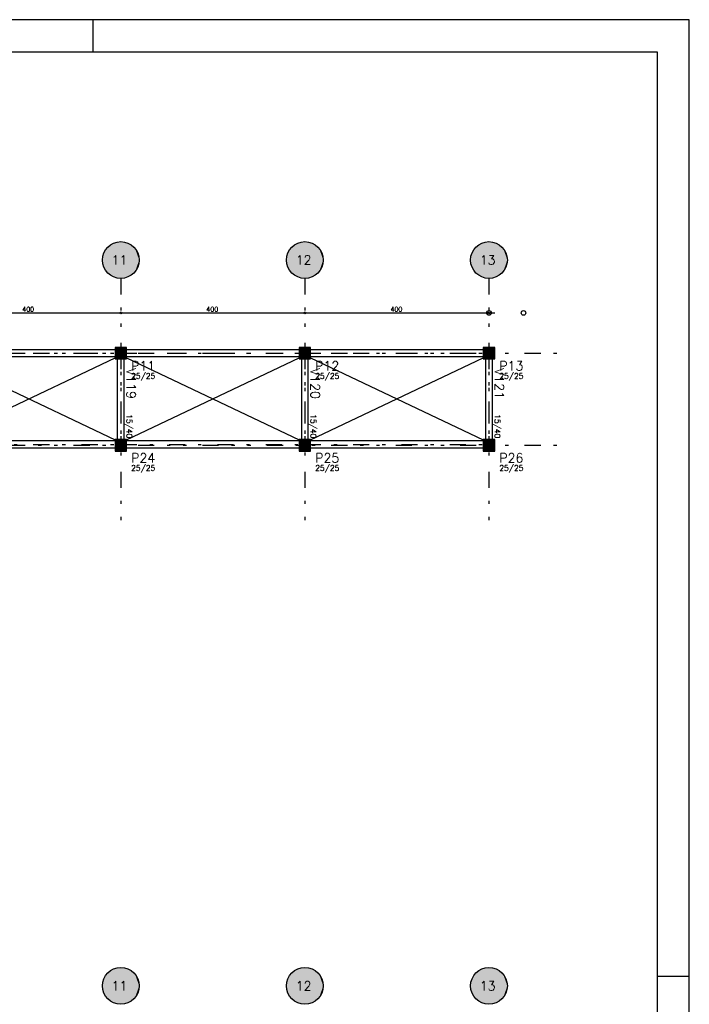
# Model space of a CAD drawing. Extents: x 0 to 84.1, y 0 to 59.4.
# Tile 9 of 9: x 63.3 to 84.1, y 28.8 to 59.4. Entities that reach past the tile are written whole.
import ezdxf

# ---------------------------------------------------------------- set-up
doc = ezdxf.new("R2010")
doc.units = 0
doc.header["$MEASUREMENT"] = 0
doc.linetypes.add('ESTILO_TQS_0003', pattern=[1.5, 0.5, -0.4, 0.1, -0.5])
doc.linetypes.add('ESTILO_TQS_0004', pattern=[2, 0.5, -0.4, 0.1, -0.4, 0.1, -0.5])
for name, color, linetype in [('1', 1, 'CONTINUOUS'), ('2', 2, 'CONTINUOUS'), ('3', 3, 'CONTINUOUS'), ('4', 4, 'CONTINUOUS'), ('6', 6, 'CONTINUOUS'), ('9', 9, 'CONTINUOUS')]:
    doc.layers.add(name, color=color, linetype=linetype)
doc.styles.get("Standard").update_dxf_attribs({"font": 'ROMANS.SHX'})

msp = doc.modelspace()

# ---------------------------------------------------------------- linework, layer by layer
at = {"layer": '1', "linetype": 'ESTILO_TQS_0004'}
for p, q in [((66.452, 51.367), (66.452, 43.867)), ((72.167, 51.367), (72.167, 43.867)), ((77.881, 51.367), (77.881, 43.867)), ((6.988, 49.046), (80.202, 49.046)), ((6.988, 46.189), (80.202, 46.189))]:
    msp.add_line(p, q, dxfattribs=at)
at = {"layer": '1', "linetype": 'Continuous'}
for p, q in [((60.559, 50.296), (66.631, 50.296)), ((66.274, 50.296), (72.345, 50.296)), ((66.452, 50.296), (66.452, 50.296)), ((66.452, 50.296), (66.452, 50.296)), ((71.988, 50.296), (78.059, 50.296)), ((72.167, 50.296), (72.167, 50.296)), ((72.167, 50.296), (72.167, 50.296)), ((77.881, 50.296), (77.881, 50.296)), ((66.452, 49.046), (66.452, 49.046)), ((72.167, 49.046), (72.167, 49.046)), ((77.881, 49.046), (77.881, 49.046)), ((66.452, 46.189), (66.452, 46.189)), ((72.167, 46.189), (72.167, 46.189)), ((77.881, 46.189), (77.881, 46.189))]:
    msp.add_line(p, q, dxfattribs=at)
at = {"layer": '1', "linetype": 'ESTILO_TQS_0003'}
for p, q in [((60.738, 49.046), (66.452, 49.046)), ((66.452, 49.046), (72.167, 49.046)), ((66.452, 49.046), (66.452, 46.215)), ((72.167, 49.046), (77.881, 49.046)), ((72.167, 49.046), (72.167, 46.215)), ((77.881, 49.046), (77.881, 46.215)), ((60.738, 46.215), (66.452, 46.215)), ((66.452, 46.215), (72.167, 46.215)), ((72.167, 46.215), (77.881, 46.215))]:
    msp.add_line(p, q, dxfattribs=at)
at = {"layer": '1', "linetype": 'Continuous'}
for points in [[(66.274, 49.153), (60.917, 49.153)], [(60.917, 48.939), (66.274, 48.939)], [(66.345, 49.099), (66.345, 48.992), (66.452, 49.046), (66.345, 49.099)], [(66.399, 48.939), (66.506, 48.939), (66.452, 49.046), (66.399, 48.939)], [(71.988, 49.153), (66.631, 49.153)], [(66.631, 48.939), (71.988, 48.939)], [(72.059, 49.099), (72.059, 48.992), (72.167, 49.046), (72.059, 49.099)], [(72.113, 48.939), (72.22, 48.939), (72.167, 49.046), (72.113, 48.939)], [(77.702, 49.153), (72.345, 49.153)], [(72.345, 48.939), (77.702, 48.939)], [(77.774, 49.099), (77.774, 48.992), (77.881, 49.046), (77.774, 49.099)], [(77.827, 48.939), (77.934, 48.939), (77.881, 49.046), (77.827, 48.939)], [(66.345, 48.867), (66.345, 46.367)], [(66.559, 46.367), (66.559, 48.867)], [(72.059, 48.867), (72.059, 46.367)], [(72.274, 46.367), (72.274, 48.867)], [(77.774, 48.867), (77.774, 46.367)], [(77.988, 46.367), (77.988, 48.867)], [(66.274, 46.323), (60.917, 46.323)], [(66.345, 46.269), (66.345, 46.162), (66.452, 46.215), (66.345, 46.269)], [(66.399, 46.108), (66.506, 46.108), (66.452, 46.215), (66.399, 46.108)], [(71.988, 46.323), (66.631, 46.323)], [(72.059, 46.269), (72.059, 46.162), (72.167, 46.215), (72.059, 46.269)], [(72.113, 46.108), (72.22, 46.108), (72.167, 46.215), (72.113, 46.108)], [(77.702, 46.323), (72.345, 46.323)], [(77.774, 46.269), (77.774, 46.162), (77.881, 46.215), (77.774, 46.269)], [(77.827, 46.108), (77.934, 46.108), (77.881, 46.215), (77.827, 46.108)], [(60.917, 46.108), (66.274, 46.108)], [(66.631, 46.108), (71.988, 46.108)], [(72.345, 46.108), (77.702, 46.108)]]:
    msp.add_lwpolyline(points, dxfattribs=at)
for centre, radius in [((66.452, 50.296), 0.0286), ((66.452, 50.296), 0.0286), ((66.452, 50.296), 0.0143), ((66.452, 50.296), 0.0143), ((72.167, 50.296), 0.0286), ((72.167, 50.296), 0.0286), ((72.167, 50.296), 0.0143), ((72.167, 50.296), 0.0143), ((77.881, 50.296), 0.0714), ((77.881, 50.296), 0.0286), ((77.881, 50.296), 0.0143), ((78.952, 50.296), 0.0714), ((66.452, 49.046), 0.0857), ((66.452, 49.046), 0.0857), ((72.167, 49.046), 0.0857), ((72.167, 49.046), 0.0857), ((77.881, 49.046), 0.0857), ((77.881, 49.046), 0.0857), ((66.452, 46.215), 0.0857), ((66.452, 46.215), 0.0857), ((72.167, 46.215), 0.0857), ((72.167, 46.215), 0.0857), ((77.881, 46.215), 0.0857), ((77.881, 46.215), 0.0857)]:
    msp.add_circle(centre, radius, dxfattribs=at)
at = {"layer": '2', "linetype": 'Continuous'}
for p, q in [((84.1, 59.4), (0, 59.4)), ((65.6, 58.4), (65.6, 59.4)), ((84.1, 0), (84.1, 59.4)), ((60.917, 46.357), (66.274, 48.905)), ((60.917, 48.905), (66.274, 46.357)), ((66.631, 46.357), (71.988, 48.905)), ((66.631, 48.905), (71.988, 46.357)), ((72.345, 46.357), (77.702, 48.905)), ((72.345, 48.905), (77.702, 46.357)), ((84.1, 29.7), (83.1, 29.7))]:
    msp.add_line(p, q, dxfattribs=at)
msp.add_lwpolyline([(83.1, 1), (2.5, 1), (2.5, 58.4), (83.1, 58.4), (83.1, 1)], dxfattribs=at)
for centre in [(66.452, 51.939), (72.167, 51.939), (77.881, 51.939), (66.452, 29.405), (72.167, 29.405), (77.881, 29.405)]:
    msp.add_circle(centre, 0.571, dxfattribs=at)
at = {"layer": '6', "linetype": 'Continuous'}
for points in [[(66.274, 48.867), (66.631, 48.867), (66.631, 49.224), (66.274, 49.224), (66.274, 48.867)], [(71.988, 48.867), (72.345, 48.867), (72.345, 49.224), (71.988, 49.224), (71.988, 48.867)], [(77.702, 48.867), (78.059, 48.867), (78.059, 49.224), (77.702, 49.224), (77.702, 48.867)], [(66.274, 46.01), (66.631, 46.01), (66.631, 46.367), (66.274, 46.367), (66.274, 46.01)], [(71.988, 46.01), (72.345, 46.01), (72.345, 46.367), (71.988, 46.367), (71.988, 46.01)], [(77.702, 46.01), (78.059, 46.01), (78.059, 46.367), (77.702, 46.367), (77.702, 46.01)]]:
    msp.add_lwpolyline(points, dxfattribs=at)
at = {"layer": '9', "linetype": 'Continuous'}
for points in [[(67.024, 51.939), (66.009, 52.299), (65.964, 52.236)], [(67.024, 51.939), (66.062, 52.356), (66.009, 52.299)], [(67.024, 51.939), (66.123, 52.406), (66.062, 52.356)], [(67.024, 51.939), (66.189, 52.446), (66.123, 52.406)], [(67.024, 51.939), (66.261, 52.477), (66.189, 52.446)], [(67.024, 51.939), (66.336, 52.498), (66.261, 52.477)], [(67.024, 51.939), (66.413, 52.509), (66.336, 52.498)], [(67.024, 51.939), (66.491, 52.509), (66.413, 52.509)], [(67.024, 51.939), (66.569, 52.498), (66.491, 52.509)], [(67.024, 51.939), (66.644, 52.477), (66.569, 52.498)], [(67.024, 51.939), (66.715, 52.446), (66.644, 52.477)], [(67.024, 51.939), (66.782, 52.406), (66.715, 52.446)], [(67.024, 51.939), (66.842, 52.356), (66.782, 52.406)], [(67.024, 51.939), (66.896, 52.299), (66.842, 52.356)], [(67.024, 51.939), (66.941, 52.236), (66.896, 52.299)], [(72.738, 51.939), (71.723, 52.299), (71.678, 52.236)], [(72.738, 51.939), (71.777, 52.356), (71.723, 52.299)], [(72.738, 51.939), (71.837, 52.406), (71.777, 52.356)], [(72.738, 51.939), (71.904, 52.446), (71.837, 52.406)], [(72.738, 51.939), (71.975, 52.477), (71.904, 52.446)], [(72.738, 51.939), (72.05, 52.498), (71.975, 52.477)], [(72.738, 51.939), (72.128, 52.509), (72.05, 52.498)], [(72.738, 51.939), (72.206, 52.509), (72.128, 52.509)], [(72.738, 51.939), (72.283, 52.498), (72.206, 52.509)], [(72.738, 51.939), (72.358, 52.477), (72.283, 52.498)], [(72.738, 51.939), (72.429, 52.446), (72.358, 52.477)], [(72.738, 51.939), (72.496, 52.406), (72.429, 52.446)], [(72.738, 51.939), (72.557, 52.356), (72.496, 52.406)], [(72.738, 51.939), (72.61, 52.299), (72.557, 52.356)], [(72.738, 51.939), (72.655, 52.236), (72.61, 52.299)], [(78.452, 51.939), (77.438, 52.299), (77.393, 52.236)], [(78.452, 51.939), (77.491, 52.356), (77.438, 52.299)], [(78.452, 51.939), (77.551, 52.406), (77.491, 52.356)], [(78.452, 51.939), (77.618, 52.446), (77.551, 52.406)], [(78.452, 51.939), (77.689, 52.477), (77.618, 52.446)], [(78.452, 51.939), (77.765, 52.498), (77.689, 52.477)], [(78.452, 51.939), (77.842, 52.509), (77.765, 52.498)], [(78.452, 51.939), (77.92, 52.509), (77.842, 52.509)], [(78.452, 51.939), (77.997, 52.498), (77.92, 52.509)], [(78.452, 51.939), (78.072, 52.477), (77.997, 52.498)], [(78.452, 51.939), (78.144, 52.446), (78.072, 52.477)], [(78.452, 51.939), (78.21, 52.406), (78.144, 52.446)], [(78.452, 51.939), (78.271, 52.356), (78.21, 52.406)], [(78.452, 51.939), (78.324, 52.299), (78.271, 52.356)], [(78.452, 51.939), (78.369, 52.236), (78.324, 52.299)], [(67.024, 51.939), (65.886, 52.016), (65.881, 51.939)], [(67.024, 51.939), (65.902, 52.093), (65.886, 52.016)], [(67.024, 51.939), (65.928, 52.166), (65.902, 52.093)], [(67.024, 51.939), (65.964, 52.236), (65.928, 52.166)], [(67.024, 51.939), (66.976, 52.166), (66.941, 52.236)], [(67.024, 51.939), (67.003, 52.093), (66.976, 52.166)], [(67.024, 51.939), (67.018, 52.016), (67.003, 52.093)], [(72.738, 51.939), (71.6, 52.016), (71.595, 51.939)], [(72.738, 51.939), (71.616, 52.093), (71.6, 52.016)], [(72.738, 51.939), (71.642, 52.166), (71.616, 52.093)], [(72.738, 51.939), (71.678, 52.236), (71.642, 52.166)], [(72.738, 51.939), (72.691, 52.166), (72.655, 52.236)], [(72.738, 51.939), (72.717, 52.093), (72.691, 52.166)], [(72.738, 51.939), (72.733, 52.016), (72.717, 52.093)], [(78.452, 51.939), (77.315, 52.016), (77.309, 51.939)], [(78.452, 51.939), (77.331, 52.093), (77.315, 52.016)], [(78.452, 51.939), (77.357, 52.166), (77.331, 52.093)], [(78.452, 51.939), (77.393, 52.236), (77.357, 52.166)], [(78.452, 51.939), (78.405, 52.166), (78.369, 52.236)], [(78.452, 51.939), (78.431, 52.093), (78.405, 52.166)], [(78.452, 51.939), (78.447, 52.016), (78.431, 52.093)], [(67.024, 51.939), (65.881, 51.939), (65.886, 51.861)], [(67.024, 51.939), (65.886, 51.861), (65.902, 51.785)], [(67.024, 51.939), (65.902, 51.785), (65.928, 51.711)], [(67.024, 51.939), (65.928, 51.711), (65.964, 51.642)], [(67.024, 51.939), (65.964, 51.642), (66.009, 51.578)], [(67.024, 51.939), (66.009, 51.578), (66.062, 51.521)], [(67.024, 51.939), (66.062, 51.521), (66.123, 51.472)], [(67.024, 51.939), (66.123, 51.472), (66.189, 51.431)], [(67.024, 51.939), (66.189, 51.431), (66.261, 51.4)], [(67.024, 51.939), (66.261, 51.4), (66.336, 51.379)], [(67.024, 51.939), (66.336, 51.379), (66.413, 51.369)], [(67.024, 51.939), (66.413, 51.369), (66.491, 51.369)], [(67.024, 51.939), (66.491, 51.369), (66.569, 51.379)], [(67.024, 51.939), (66.569, 51.379), (66.644, 51.4)], [(67.024, 51.939), (66.644, 51.4), (66.715, 51.431)], [(67.024, 51.939), (66.715, 51.431), (66.782, 51.472)], [(67.024, 51.939), (66.782, 51.472), (66.842, 51.521)], [(67.024, 51.939), (66.842, 51.521), (66.896, 51.578)], [(67.024, 51.939), (66.896, 51.578), (66.941, 51.642)], [(67.024, 51.939), (66.941, 51.642), (66.976, 51.711)], [(67.024, 51.939), (66.976, 51.711), (67.003, 51.785)], [(67.024, 51.939), (67.003, 51.785), (67.018, 51.861)], [(67.024, 51.939), (67.018, 51.861), (67.024, 51.939)], [(72.738, 51.939), (71.595, 51.939), (71.6, 51.861)], [(72.738, 51.939), (71.6, 51.861), (71.616, 51.785)], [(72.738, 51.939), (71.616, 51.785), (71.642, 51.711)], [(72.738, 51.939), (71.642, 51.711), (71.678, 51.642)], [(72.738, 51.939), (71.678, 51.642), (71.723, 51.578)], [(72.738, 51.939), (71.723, 51.578), (71.777, 51.521)], [(72.738, 51.939), (71.777, 51.521), (71.837, 51.472)], [(72.738, 51.939), (71.837, 51.472), (71.904, 51.431)], [(72.738, 51.939), (71.904, 51.431), (71.975, 51.4)], [(72.738, 51.939), (71.975, 51.4), (72.05, 51.379)], [(72.738, 51.939), (72.05, 51.379), (72.128, 51.369)], [(72.738, 51.939), (72.128, 51.369), (72.206, 51.369)], [(72.738, 51.939), (72.206, 51.369), (72.283, 51.379)], [(72.738, 51.939), (72.283, 51.379), (72.358, 51.4)], [(72.738, 51.939), (72.358, 51.4), (72.429, 51.431)], [(72.738, 51.939), (72.429, 51.431), (72.496, 51.472)], [(72.738, 51.939), (72.496, 51.472), (72.557, 51.521)], [(72.738, 51.939), (72.557, 51.521), (72.61, 51.578)], [(72.738, 51.939), (72.61, 51.578), (72.655, 51.642)], [(72.738, 51.939), (72.655, 51.642), (72.691, 51.711)], [(72.738, 51.939), (72.691, 51.711), (72.717, 51.785)], [(72.738, 51.939), (72.717, 51.785), (72.733, 51.861)], [(72.738, 51.939), (72.733, 51.861), (72.738, 51.939)], [(78.452, 51.939), (77.309, 51.939), (77.315, 51.861)], [(78.452, 51.939), (77.315, 51.861), (77.331, 51.785)], [(78.452, 51.939), (77.331, 51.785), (77.357, 51.711)], [(78.452, 51.939), (77.357, 51.711), (77.393, 51.642)], [(78.452, 51.939), (77.393, 51.642), (77.438, 51.578)], [(78.452, 51.939), (77.438, 51.578), (77.491, 51.521)], [(78.452, 51.939), (77.491, 51.521), (77.551, 51.472)], [(78.452, 51.939), (77.551, 51.472), (77.618, 51.431)], [(78.452, 51.939), (77.618, 51.431), (77.689, 51.4)], [(78.452, 51.939), (77.689, 51.4), (77.765, 51.379)], [(78.452, 51.939), (77.765, 51.379), (77.842, 51.369)], [(78.452, 51.939), (77.842, 51.369), (77.92, 51.369)], [(78.452, 51.939), (77.92, 51.369), (77.997, 51.379)], [(78.452, 51.939), (77.997, 51.379), (78.072, 51.4)], [(78.452, 51.939), (78.072, 51.4), (78.144, 51.431)], [(78.452, 51.939), (78.144, 51.431), (78.21, 51.472)], [(78.452, 51.939), (78.21, 51.472), (78.271, 51.521)], [(78.452, 51.939), (78.271, 51.521), (78.324, 51.578)], [(78.452, 51.939), (78.324, 51.578), (78.369, 51.642)], [(78.452, 51.939), (78.369, 51.642), (78.405, 51.711)], [(78.452, 51.939), (78.405, 51.711), (78.431, 51.785)], [(78.452, 51.939), (78.431, 51.785), (78.447, 51.861)], [(78.452, 51.939), (78.447, 51.861), (78.452, 51.939)], [(66.274, 48.867), (66.631, 48.867), (66.631, 49.224)], [(66.274, 48.867), (66.631, 49.224), (66.274, 49.224)], [(66.274, 48.867), (66.274, 49.224), (66.274, 48.867)], [(71.988, 48.867), (72.345, 48.867), (72.345, 49.224)], [(71.988, 48.867), (72.345, 49.224), (71.988, 49.224)], [(71.988, 48.867), (71.988, 49.224), (71.988, 48.867)], [(77.702, 48.867), (78.059, 48.867), (78.059, 49.224)], [(77.702, 48.867), (78.059, 49.224), (77.702, 49.224)], [(77.702, 48.867), (77.702, 49.224), (77.702, 48.867)], [(66.345, 49.099), (66.345, 48.992), (66.452, 49.046)], [(66.345, 49.099), (66.452, 49.046), (66.345, 49.099)], [(66.399, 48.939), (66.506, 48.939), (66.452, 49.046)], [(66.399, 48.939), (66.452, 49.046), (66.399, 48.939)], [(72.059, 49.099), (72.059, 48.992), (72.167, 49.046)], [(72.059, 49.099), (72.167, 49.046), (72.059, 49.099)], [(72.113, 48.939), (72.22, 48.939), (72.167, 49.046)], [(72.113, 48.939), (72.167, 49.046), (72.113, 48.939)], [(77.774, 49.099), (77.774, 48.992), (77.881, 49.046)], [(77.774, 49.099), (77.881, 49.046), (77.774, 49.099)], [(77.827, 48.939), (77.934, 48.939), (77.881, 49.046)], [(77.827, 48.939), (77.881, 49.046), (77.827, 48.939)], [(66.274, 46.01), (66.631, 46.01), (66.631, 46.367)], [(66.274, 46.01), (66.631, 46.367), (66.274, 46.367)], [(66.274, 46.01), (66.274, 46.367), (66.274, 46.01)], [(66.345, 46.269), (66.345, 46.162), (66.452, 46.215)], [(66.345, 46.269), (66.452, 46.215), (66.345, 46.269)], [(66.399, 46.108), (66.506, 46.108), (66.452, 46.215)], [(66.399, 46.108), (66.452, 46.215), (66.399, 46.108)], [(71.988, 46.01), (72.345, 46.01), (72.345, 46.367)], [(71.988, 46.01), (72.345, 46.367), (71.988, 46.367)], [(71.988, 46.01), (71.988, 46.367), (71.988, 46.01)], [(72.059, 46.269), (72.059, 46.162), (72.167, 46.215)], [(72.059, 46.269), (72.167, 46.215), (72.059, 46.269)], [(72.113, 46.108), (72.22, 46.108), (72.167, 46.215)], [(72.113, 46.108), (72.167, 46.215), (72.113, 46.108)], [(77.702, 46.01), (78.059, 46.01), (78.059, 46.367)], [(77.702, 46.01), (78.059, 46.367), (77.702, 46.367)], [(77.702, 46.01), (77.702, 46.367), (77.702, 46.01)], [(77.774, 46.269), (77.774, 46.162), (77.881, 46.215)], [(77.774, 46.269), (77.881, 46.215), (77.774, 46.269)], [(77.827, 46.108), (77.934, 46.108), (77.881, 46.215)], [(77.827, 46.108), (77.881, 46.215), (77.827, 46.108)], [(67.024, 29.405), (66.336, 29.964), (66.261, 29.943)], [(67.024, 29.405), (66.413, 29.975), (66.336, 29.964)], [(67.024, 29.405), (66.491, 29.975), (66.413, 29.975)], [(67.024, 29.405), (66.569, 29.964), (66.491, 29.975)], [(67.024, 29.405), (66.644, 29.943), (66.569, 29.964)], [(72.738, 29.405), (72.05, 29.964), (71.975, 29.943)], [(72.738, 29.405), (72.128, 29.975), (72.05, 29.964)], [(72.738, 29.405), (72.206, 29.975), (72.128, 29.975)], [(72.738, 29.405), (72.283, 29.964), (72.206, 29.975)], [(72.738, 29.405), (72.358, 29.943), (72.283, 29.964)], [(78.452, 29.405), (77.765, 29.964), (77.689, 29.943)], [(78.452, 29.405), (77.842, 29.975), (77.765, 29.964)], [(78.452, 29.405), (77.92, 29.975), (77.842, 29.975)], [(78.452, 29.405), (77.997, 29.964), (77.92, 29.975)], [(78.452, 29.405), (78.072, 29.943), (77.997, 29.964)], [(67.024, 29.405), (65.964, 29.701), (65.928, 29.632)], [(67.024, 29.405), (66.009, 29.765), (65.964, 29.701)], [(67.024, 29.405), (66.062, 29.822), (66.009, 29.765)], [(67.024, 29.405), (66.123, 29.871), (66.062, 29.822)], [(67.024, 29.405), (66.189, 29.912), (66.123, 29.871)], [(67.024, 29.405), (66.261, 29.943), (66.189, 29.912)], [(67.024, 29.405), (66.715, 29.912), (66.644, 29.943)], [(67.024, 29.405), (66.782, 29.871), (66.715, 29.912)], [(67.024, 29.405), (66.842, 29.822), (66.782, 29.871)], [(67.024, 29.405), (66.896, 29.765), (66.842, 29.822)], [(67.024, 29.405), (66.941, 29.701), (66.896, 29.765)], [(67.024, 29.405), (66.976, 29.632), (66.941, 29.701)], [(72.738, 29.405), (71.678, 29.701), (71.642, 29.632)], [(72.738, 29.405), (71.723, 29.765), (71.678, 29.701)], [(72.738, 29.405), (71.777, 29.822), (71.723, 29.765)], [(72.738, 29.405), (71.837, 29.871), (71.777, 29.822)], [(72.738, 29.405), (71.904, 29.912), (71.837, 29.871)], [(72.738, 29.405), (71.975, 29.943), (71.904, 29.912)], [(72.738, 29.405), (72.429, 29.912), (72.358, 29.943)], [(72.738, 29.405), (72.496, 29.871), (72.429, 29.912)], [(72.738, 29.405), (72.557, 29.822), (72.496, 29.871)], [(72.738, 29.405), (72.61, 29.765), (72.557, 29.822)], [(72.738, 29.405), (72.655, 29.701), (72.61, 29.765)], [(72.738, 29.405), (72.691, 29.632), (72.655, 29.701)], [(78.452, 29.405), (77.393, 29.701), (77.357, 29.632)], [(78.452, 29.405), (77.438, 29.765), (77.393, 29.701)], [(78.452, 29.405), (77.491, 29.822), (77.438, 29.765)], [(78.452, 29.405), (77.551, 29.871), (77.491, 29.822)], [(78.452, 29.405), (77.618, 29.912), (77.551, 29.871)], [(78.452, 29.405), (77.689, 29.943), (77.618, 29.912)], [(78.452, 29.405), (78.144, 29.912), (78.072, 29.943)], [(78.452, 29.405), (78.21, 29.871), (78.144, 29.912)], [(78.452, 29.405), (78.271, 29.822), (78.21, 29.871)], [(78.452, 29.405), (78.324, 29.765), (78.271, 29.822)], [(78.452, 29.405), (78.369, 29.701), (78.324, 29.765)], [(78.452, 29.405), (78.405, 29.632), (78.369, 29.701)], [(67.024, 29.405), (65.886, 29.482), (65.881, 29.405)], [(67.024, 29.405), (65.881, 29.405), (65.886, 29.327)], [(67.024, 29.405), (65.902, 29.559), (65.886, 29.482)], [(67.024, 29.405), (65.886, 29.327), (65.902, 29.25)], [(67.024, 29.405), (65.928, 29.632), (65.902, 29.559)], [(67.024, 29.405), (65.902, 29.25), (65.928, 29.177)], [(67.024, 29.405), (65.928, 29.177), (65.964, 29.108)], [(67.024, 29.405), (65.964, 29.108), (66.009, 29.044)], [(67.024, 29.405), (66.009, 29.044), (66.062, 28.987)], [(67.024, 29.405), (66.062, 28.987), (66.123, 28.938)], [(67.024, 29.405), (66.123, 28.938), (66.189, 28.897)], [(67.024, 29.405), (66.189, 28.897), (66.261, 28.866)], [(67.024, 29.405), (66.261, 28.866), (66.336, 28.845)], [(67.024, 29.405), (66.336, 28.845), (66.413, 28.834)], [(67.024, 29.405), (66.413, 28.834), (66.491, 28.834)], [(67.024, 29.405), (66.491, 28.834), (66.569, 28.845)], [(67.024, 29.405), (66.569, 28.845), (66.644, 28.866)], [(67.024, 29.405), (66.644, 28.866), (66.715, 28.897)], [(67.024, 29.405), (66.715, 28.897), (66.782, 28.938)], [(67.024, 29.405), (66.782, 28.938), (66.842, 28.987)], [(67.024, 29.405), (66.842, 28.987), (66.896, 29.044)], [(67.024, 29.405), (66.896, 29.044), (66.941, 29.108)], [(67.024, 29.405), (66.941, 29.108), (66.976, 29.177)], [(67.024, 29.405), (67.003, 29.559), (66.976, 29.632)], [(67.024, 29.405), (66.976, 29.177), (67.003, 29.25)], [(67.024, 29.405), (67.018, 29.482), (67.003, 29.559)], [(67.024, 29.405), (67.003, 29.25), (67.018, 29.327)], [(67.024, 29.405), (67.018, 29.327), (67.024, 29.405)], [(72.738, 29.405), (71.6, 29.482), (71.595, 29.405)], [(72.738, 29.405), (71.595, 29.405), (71.6, 29.327)], [(72.738, 29.405), (71.616, 29.559), (71.6, 29.482)], [(72.738, 29.405), (71.6, 29.327), (71.616, 29.25)], [(72.738, 29.405), (71.642, 29.632), (71.616, 29.559)], [(72.738, 29.405), (71.616, 29.25), (71.642, 29.177)], [(72.738, 29.405), (71.642, 29.177), (71.678, 29.108)], [(72.738, 29.405), (71.678, 29.108), (71.723, 29.044)], [(72.738, 29.405), (71.723, 29.044), (71.777, 28.987)], [(72.738, 29.405), (71.777, 28.987), (71.837, 28.938)], [(72.738, 29.405), (71.837, 28.938), (71.904, 28.897)], [(72.738, 29.405), (71.904, 28.897), (71.975, 28.866)], [(72.738, 29.405), (71.975, 28.866), (72.05, 28.845)], [(72.738, 29.405), (72.05, 28.845), (72.128, 28.834)], [(72.738, 29.405), (72.128, 28.834), (72.206, 28.834)], [(72.738, 29.405), (72.206, 28.834), (72.283, 28.845)], [(72.738, 29.405), (72.283, 28.845), (72.358, 28.866)], [(72.738, 29.405), (72.358, 28.866), (72.429, 28.897)], [(72.738, 29.405), (72.429, 28.897), (72.496, 28.938)], [(72.738, 29.405), (72.496, 28.938), (72.557, 28.987)], [(72.738, 29.405), (72.557, 28.987), (72.61, 29.044)], [(72.738, 29.405), (72.61, 29.044), (72.655, 29.108)], [(72.738, 29.405), (72.655, 29.108), (72.691, 29.177)], [(72.738, 29.405), (72.717, 29.559), (72.691, 29.632)], [(72.738, 29.405), (72.691, 29.177), (72.717, 29.25)], [(72.738, 29.405), (72.733, 29.482), (72.717, 29.559)], [(72.738, 29.405), (72.717, 29.25), (72.733, 29.327)], [(72.738, 29.405), (72.733, 29.327), (72.738, 29.405)], [(78.452, 29.405), (77.315, 29.482), (77.309, 29.405)], [(78.452, 29.405), (77.309, 29.405), (77.315, 29.327)], [(78.452, 29.405), (77.331, 29.559), (77.315, 29.482)], [(78.452, 29.405), (77.315, 29.327), (77.331, 29.25)], [(78.452, 29.405), (77.357, 29.632), (77.331, 29.559)], [(78.452, 29.405), (77.331, 29.25), (77.357, 29.177)], [(78.452, 29.405), (77.357, 29.177), (77.393, 29.108)], [(78.452, 29.405), (77.393, 29.108), (77.438, 29.044)], [(78.452, 29.405), (77.438, 29.044), (77.491, 28.987)], [(78.452, 29.405), (77.491, 28.987), (77.551, 28.938)], [(78.452, 29.405), (77.551, 28.938), (77.618, 28.897)], [(78.452, 29.405), (77.618, 28.897), (77.689, 28.866)], [(78.452, 29.405), (77.689, 28.866), (77.765, 28.845)], [(78.452, 29.405), (77.765, 28.845), (77.842, 28.834)], [(78.452, 29.405), (77.842, 28.834), (77.92, 28.834)], [(78.452, 29.405), (77.92, 28.834), (77.997, 28.845)], [(78.452, 29.405), (77.997, 28.845), (78.072, 28.866)], [(78.452, 29.405), (78.072, 28.866), (78.144, 28.897)], [(78.452, 29.405), (78.144, 28.897), (78.21, 28.938)], [(78.452, 29.405), (78.21, 28.938), (78.271, 28.987)], [(78.452, 29.405), (78.271, 28.987), (78.324, 29.044)], [(78.452, 29.405), (78.324, 29.044), (78.369, 29.108)], [(78.452, 29.405), (78.369, 29.108), (78.405, 29.177)], [(78.452, 29.405), (78.431, 29.559), (78.405, 29.632)], [(78.452, 29.405), (78.405, 29.177), (78.431, 29.25)], [(78.452, 29.405), (78.447, 29.482), (78.431, 29.559)], [(78.452, 29.405), (78.431, 29.25), (78.447, 29.327)], [(78.452, 29.405), (78.447, 29.327), (78.452, 29.405)]]:
    msp.add_solid(points, dxfattribs=at)

# ---------------------------------------------------------------- texts
at = {"layer": '1', "linetype": 'Continuous'}
for p in [(63.395, 50.339), (69.109, 50.339), (74.824, 50.339)]:
    msp.add_text('400', height=0.1429, dxfattribs=at).set_placement(p)
at = {"layer": '3', "linetype": 'Continuous'}
for p in [(66.774, 48.253), (72.488, 48.253), (78.202, 48.253), (66.774, 45.396), (72.488, 45.396), (78.202, 45.396)]:
    msp.add_text('25/25', height=0.1714, dxfattribs=at).set_placement(p)
for p in [(66.631, 47.153), (72.345, 47.153), (78.059, 47.153)]:
    msp.add_text('15/40', height=0.1714, rotation=270, dxfattribs=at).set_placement(p)
at = {"layer": '4', "linetype": 'Continuous'}
for s, p in [('V119', (66.631, 48.582)), ('V120', (72.345, 48.582)), ('V121', (78.059, 48.582))]:
    msp.add_text(s, height=0.2857, rotation=270, dxfattribs=at).set_placement(p)
at = {"layer": '6', "linetype": 'Continuous'}
for s, p in [('11', (66.167, 51.796)), ('12', (71.881, 51.796)), ('13', (77.595, 51.796)), ('P11', (66.774, 48.51)), ('P12', (72.488, 48.51)), ('P13', (78.202, 48.51)), ('P24', (66.774, 45.653)), ('P25', (72.488, 45.653)), ('P26', (78.202, 45.653)), ('11', (66.167, 29.262)), ('12', (71.881, 29.262)), ('13', (77.595, 29.262))]:
    msp.add_text(s, height=0.2857, dxfattribs=at).set_placement(p)

doc.saveas('drawing.dxf')
